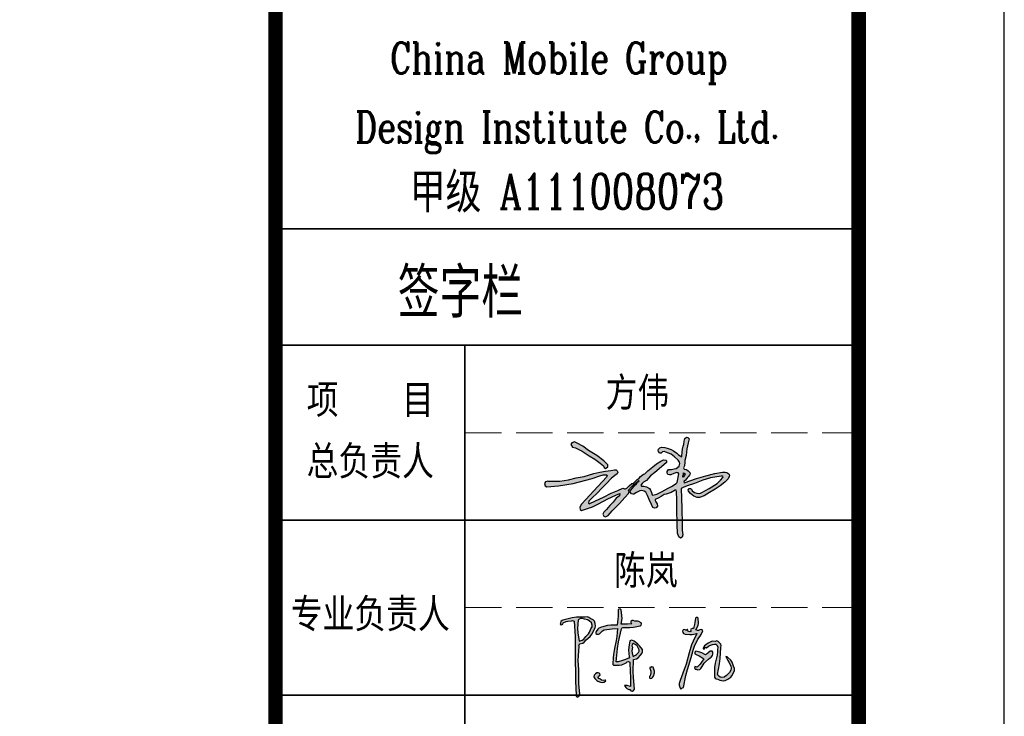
# Model space of a CAD drawing. Extents: x 797781 to 1255204, y 21234 to 1024248.
# Tile 113 of 256: x 1017712 to 1027845, y 69370 to 76541. Entities that reach past the tile are written whole.
import ezdxf
from ezdxf.enums import TextEntityAlignment as Align

# ---------------------------------------------------------------- set-up
doc = ezdxf.new("R2010")
doc.units = 0
doc.header["$LTSCALE"] = 1000
doc.header["$MEASUREMENT"] = 0
doc.linetypes.add('230303生产综合楼-平面图_t8$0$DASH', pattern=[0.35, 0.25, -0.1])
doc.layers.add('230303生产综合楼-平面图_t8$0$PUB_TITLE', color=4, linetype='Continuous')
doc.layers.add('230303生产综合楼-平面图_t8$0$不打印线', color=5, linetype='230303生产综合楼-平面图_t8$0$DASH', lineweight=0, plot=False)
for name, color, linetype, lineweight in [('230303生产综合楼-平面图_t8$0$图框', 4, 'Continuous', 35), ('A-ANNO-TEXT', 7, 'Continuous', 25), ('图框', 4, 'Continuous', 35)]:
    doc.layers.add(name, color=color, linetype=linetype, lineweight=lineweight)
doc.styles.add('-黑体', font='simhei.ttf', dxfattribs={"width": 0.8})
doc.styles.add('230303生产综合楼-平面图_t8$0$-黑体', font='simhei.ttf', dxfattribs={"width": 0.8})
doc.styles.add('230303生产综合楼-平面图_t8$0$TK', font='complex_.ttf', dxfattribs={"width": 0.75, "bigfont": 'china'})

# ---------------------------------------------------------------- blocks, each defined once
blk = doc.blocks.new('陈岚')
h = blk.add_hatch(color=256)
h.paths.add_polyline_path([(-3.976, 1.115), (-3.926, 1.233), (-3.919, 1.31), (-3.948, 1.435), (-3.991, 1.559), (-4.054, 1.625), (-4.177, 1.671), (-4.289, 1.741), (-4.366, 1.759), (-4.497, 1.747), (-4.936, 1.709), (-5.158, 1.666), (-5.58, 1.539), (-5.645, 1.504), (-5.677, 1.483), (-5.733, 1.435), (-5.745, 1.368), (-5.75, 1.335), (-5.761, 1.268), (-5.692, 1.257), (-5.632, 1.297), (-5.615, 1.365), (-5.457, 1.448), (-5.368, 1.477), (-5.191, 1.504), (-5.132, 1.517), (-5.098, 1.517), (-5.039, 1.504), (-4.944, 0.696), (-4.909, 0.289), (-4.865, -0.524), (-4.806, -1.258), (-4.774, -1.625), (-4.705, -2.358), (-4.696, -2.405), (-4.677, -2.431), (-4.636, -2.455), (-4.56, -2.411), (-4.525, -2.361), (-4.511, -2.274), (-4.592, -1.773), (-4.617, -1.518), (-4.636, -1.01), (-4.7, -0.536), (-4.714, -0.294), (-4.705, 0.185), (-4.718, 0.24), (-4.708, 0.281), (-4.67, 0.324), (-4.522, 0.374), (-4.447, 0.431), (-4.358, 0.56), (-4.165, 0.748), (-4.083, 0.868)])
h.paths.add_polyline_path([(-4.848, 1.127), (-4.837, 1.574), (-4.728, 1.649), (-4.639, 1.664), (-4.511, 1.629), (-4.35, 1.61), (-4.263, 1.571), (-4.143, 1.463), (-4.09, 1.352), (-4.09, 1.267), (-4.143, 1.157), (-4.205, 0.968), (-4.259, 0.874), (-4.393, 0.726), (-4.486, 0.589), (-4.56, 0.528), (-4.712, 0.462), (-4.822, 0.896)], flags=16)
h.paths.add_polyline_path([(-2.535, 1.294), (-2.511, 1.314), (-2.469, 1.324), (-2.114, 1.348), (-1.935, 1.379), (-1.593, 1.477), (-1.541, 1.508), (-1.524, 1.569), (-1.552, 1.622), (-1.671, 1.689), (-1.749, 1.707), (-1.885, 1.699), (-1.966, 1.724), (-2.025, 1.714), (-2.093, 1.664), (-2.081, 1.611), (-2.065, 1.583), (-2.024, 1.546), (-2.246, 1.523), (-2.357, 1.512), (-2.58, 1.49), (-2.557, 1.793), (-2.569, 1.951), (-2.635, 2.248), (-2.684, 2.285), (-2.751, 2.276), (-2.788, 2.227), (-2.769, 1.911), (-2.769, 1.751), (-2.788, 1.435), (-3.119, 1.408), (-3.286, 1.373), (-3.601, 1.268), (-3.728, 1.211), (-3.79, 1.154), (-3.858, 1.032), (-3.885, 0.982), (-3.871, 0.924), (-3.823, 0.893), (-3.741, 0.891), (-3.689, 0.914), (-3.635, 0.976), (-3.571, 1.054), (-3.532, 1.088), (-3.448, 1.143), (-3.175, 1.2), (-3.037, 1.223), (-2.76, 1.254), (-2.766, 0.83), (-2.786, 0.617), (-2.858, 0.199), (-2.884, -0.123), (-2.889, -0.285), (-2.885, -0.607), (-2.879, -0.646), (-2.855, -0.67), (-2.816, -0.677), (-2.557, -0.658), (-2.422, -0.62), (-2.191, -0.503), (-2.139, -0.451), (-2.078, -0.439), (-2.01, -0.468), (-1.956, -0.974), (-1.931, -1.226), (-1.885, -1.732), (-2.008, -1.695), (-2.076, -1.686), (-2.205, -1.691), (-2.138, -1.794), (-2.082, -1.84), (-1.968, -1.885), (-1.916, -1.891), (-1.885, -1.91), (-1.857, -1.955), (-1.777, -1.964), (-1.717, -1.934), (-1.677, -1.864), (-1.764, -1.248), (-1.795, -0.937), (-1.83, -0.315), (-1.664, -0.264), (-1.58, -0.204), (-1.475, -0.065), (-1.402, 0.039), (-1.38, 0.113), (-1.385, 0.24), (-1.554, 0.423), (-1.651, 0.505), (-1.857, 0.643), (-1.932, 0.686), (-1.993, 0.69), (-2.073, 0.657), (-2.11, 0.326), (-2.108, 0.154), (-2.066, -0.177), (-2.041, -0.199), (-2.044, -0.242), (-2.073, -0.26), (-2.292, -0.349), (-2.402, -0.393), (-2.621, -0.482), (-2.66, -0.482), (-2.68, -0.482), (-2.719, -0.482), (-2.692, 0.215), (-2.659, 0.565), (-2.552, 1.254)])
h.paths.add_polyline_path([(-1.941, 0.469), (-1.885, 0.532), (-1.743, 0.469), (-1.674, 0.408), (-1.593, 0.275), (-1.552, 0.205), (-1.548, 0.148), (-1.579, 0.073), (-1.677, -0.035), (-1.735, -0.084), (-1.857, -0.163), (-1.919, 0.023), (-1.932, 0.129), (-1.913, 0.324), (-1.95, 0.399)], flags=16)
h.paths.add_polyline_path([(-3.594, -1.302), (-3.537, -1.275), (-3.514, -1.213), (-3.538, -1.156), (-3.618, -1.115), (-3.694, -1.124), (-3.761, -1.184), (-3.823, -1.259), (-3.83, -1.342), (-3.781, -1.427), (-3.674, -1.52), (-3.606, -1.557), (-3.469, -1.594), (-3.363, -1.615), (-3.29, -1.598), (-3.205, -1.531), (-3.196, -1.51), (-3.21, -1.486), (-3.233, -1.482), (-3.342, -1.511), (-3.418, -1.498), (-3.51, -1.434), (-3.571, -1.418), (-3.606, -1.363)], flags=17)
h.paths.add_polyline_path([(-0.696, -0.847), (-0.753, -0.691), (-0.773, -0.641), (-0.846, -0.625), (-0.885, -0.663), (-0.913, -0.652), (-0.946, -0.674), (-0.947, -0.704), (-0.883, -0.854), (-0.872, -0.947), (-0.899, -1.107), (-0.941, -1.144), (-0.937, -1.214), (-0.892, -1.246), (-0.81, -1.223), (-0.766, -1.185), (-0.732, -1.107), (-0.691, -0.946)])
h.paths.add_polyline_path([(1.706, 1.407), (1.664, 1.458), (1.608, 1.473), (1.546, 1.449), (1.473, 1.41), (1.414, 1.408), (1.338, 1.442), (1.432, 1.67), (1.451, 1.808), (1.421, 2.053), (1.383, 2.097), (1.309, 2.094), (1.275, 2.046), (1.254, 1.828), (1.239, 1.72), (1.199, 1.504), (1.141, 1.498), (1.112, 1.489), (1.06, 1.463), (1.06, 1.422), (1.067, 1.4), (1.088, 1.365), (1.028, 1.325), (0.964, 1.328), (0.907, 1.372), (0.92, 1.398), (0.901, 1.433), (0.872, 1.435), (0.859, 1.4), (0.813, 1.386), (0.782, 1.407), (0.721, 1.417), (0.672, 1.393), (0.643, 1.338), (0.663, 1.255), (0.704, 1.209), (0.782, 1.178), (1.028, 1.18), (1.153, 1.194), (1.393, 1.247), (1.226, 0.851), (1.158, 0.644), (1.053, 0.226), (0.931, -0.374), (0.858, -0.672), (0.685, -1.26), (0.643, -1.41), (0.648, -1.504), (0.706, -1.649), (0.722, -1.669), (0.732, -1.678), (0.754, -1.691), (0.799, -1.65), (0.825, -1.633), (0.879, -1.607), (0.96, -0.968), (1.021, -0.649), (1.178, -0.024), (1.253, 0.381), (1.313, 0.582), (1.47, 0.963), (1.58, 1.131), (1.628, 1.222)])
h.paths.add_polyline_path([(2.216, 0.069), (2.283, 0.157), (2.298, 0.228), (2.301, 0.265), (2.296, 0.337), (2.247, 0.376), (2.205, 0.386), (2.144, 0.372), (2.055, 0.292), (2.01, 0.251), (1.921, 0.171), (1.717, 0.254), (1.61, 0.286), (1.393, 0.33), (1.348, 0.281), (1.362, 0.196), (1.421, 0.164), (1.595, 0.099), (1.679, 0.058), (1.838, -0.038), (1.738, -0.234), (1.675, -0.328), (1.532, -0.496), (1.477, -0.494), (1.449, -0.491), (1.393, -0.482), (1.384, -0.547), (1.426, -0.604), (1.491, -0.614), (1.516, -0.623), (1.528, -0.627), (1.553, -0.635), (1.664, -0.607), (1.725, -0.557), (1.775, -0.454), (1.88, -0.274), (1.944, -0.188), (2.088, -0.038), (2.176, 0.029)])
h.paths.add_polyline_path([(2.602, 0.844), (2.54, 0.912), (2.466, 0.93), (2.38, 0.9), (2.23, 0.897), (2.147, 0.869), (2.026, 0.782), (1.898, 0.701), (1.84, 0.638), (1.769, 0.504), (1.783, 0.474), (1.828, 0.466), (1.852, 0.49), (1.841, 0.524), (1.872, 0.563), (1.907, 0.56), (1.911, 0.538), (1.935, 0.523), (1.956, 0.532), (2.054, 0.636), (2.12, 0.679), (2.255, 0.726), (2.346, 0.761), (2.416, 0.753), (2.498, 0.699), (2.505, 0.668), (2.513, 0.653), (2.533, 0.629), (2.533, 0.457), (2.533, 0.371), (2.533, 0.199), (2.446, -0.233), (2.429, -0.459), (2.449, -0.899), (2.463, -0.973), (2.494, -1.015), (2.56, -1.052), (2.641, -1.054), (2.685, -1.066), (2.755, -1.107), (2.924, -1.123), (3.021, -1.103), (3.172, -1.024), (3.309, -0.916), (3.368, -0.838), (3.436, -0.677), (3.488, -0.548), (3.485, -0.453), (3.422, -0.329), (3.336, -0.129), (3.261, -0.032), (3.088, 0.101), (3.049, 0.128), (3.024, 0.137), (2.977, 0.143), (3.094, -0.046), (3.153, -0.14), (3.269, -0.329), (3.295, -0.464), (3.285, -0.546), (3.227, -0.67), (3.13, -0.78), (3.076, -0.832), (2.963, -0.927), (2.848, -0.963), (2.765, -0.951), (2.665, -0.885), (2.639, -0.858), (2.627, -0.844), (2.602, -0.816), (2.672, -0.252), (2.69, 0.033), (2.692, 0.601), (2.702, 0.705), (2.677, 0.772)])
for p, q in [((-2.751, 2.276), (-2.788, 2.227)), ((-2.788, 2.227), (-2.769, 1.911)), ((-2.684, 2.285), (-2.751, 2.276)), ((-2.635, 2.248), (-2.684, 2.285)), ((-2.569, 1.951), (-2.635, 2.248)), ((1.309, 2.094), (1.275, 2.046)), ((1.383, 2.097), (1.309, 2.094)), ((1.421, 2.053), (1.383, 2.097)), ((-5.158, 1.666), (-5.58, 1.539)), ((-4.936, 1.709), (-5.158, 1.666)), ((-4.497, 1.747), (-4.936, 1.709)), ((-4.837, 1.574), (-4.848, 1.127)), ((-4.728, 1.649), (-4.837, 1.574)), ((-4.639, 1.664), (-4.728, 1.649)), ((-4.511, 1.629), (-4.639, 1.664)), ((-4.35, 1.61), (-4.511, 1.629)), ((-4.366, 1.759), (-4.497, 1.747)), ((-4.289, 1.741), (-4.366, 1.759)), ((-4.263, 1.571), (-4.35, 1.61)), ((-4.177, 1.671), (-4.289, 1.741)), ((-4.143, 1.463), (-4.263, 1.571)), ((-4.054, 1.625), (-4.177, 1.671)), ((-3.991, 1.559), (-4.054, 1.625)), ((-3.948, 1.435), (-3.991, 1.559)), ((-2.769, 1.751), (-2.788, 1.435)), ((-2.769, 1.911), (-2.769, 1.751)), ((-2.58, 1.49), (-2.557, 1.793)), ((-2.557, 1.793), (-2.569, 1.951)), ((-2.024, 1.546), (-2.246, 1.523)), ((-2.025, 1.714), (-2.093, 1.664)), ((-2.093, 1.664), (-2.081, 1.611)), ((-2.081, 1.611), (-2.065, 1.583)), ((-2.065, 1.583), (-2.024, 1.546)), ((-1.966, 1.724), (-2.025, 1.714)), ((-1.885, 1.699), (-1.966, 1.724)), ((-1.749, 1.707), (-1.885, 1.699)), ((-1.671, 1.689), (-1.749, 1.707)), ((-1.552, 1.622), (-1.671, 1.689)), ((-1.524, 1.569), (-1.552, 1.622)), ((-1.541, 1.508), (-1.524, 1.569)), ((1.239, 1.72), (1.199, 1.504)), ((1.254, 1.828), (1.239, 1.72)), ((1.275, 2.046), (1.254, 1.828)), ((1.338, 1.442), (1.432, 1.67)), ((1.451, 1.808), (1.421, 2.053)), ((1.432, 1.67), (1.451, 1.808)), ((-5.75, 1.335), (-5.761, 1.268)), ((-5.761, 1.268), (-5.692, 1.257)), ((-5.745, 1.368), (-5.75, 1.335)), ((-5.733, 1.435), (-5.745, 1.368)), ((-5.677, 1.483), (-5.733, 1.435)), ((-5.692, 1.257), (-5.632, 1.297)), ((-5.645, 1.504), (-5.677, 1.483)), ((-5.58, 1.539), (-5.645, 1.504)), ((-5.632, 1.297), (-5.615, 1.365)), ((-5.615, 1.365), (-5.457, 1.448)), ((-5.457, 1.448), (-5.368, 1.477)), ((-5.368, 1.477), (-5.191, 1.504)), ((-5.191, 1.504), (-5.132, 1.517)), ((-5.132, 1.517), (-5.098, 1.517)), ((-5.098, 1.517), (-5.039, 1.504)), ((-5.039, 1.504), (-4.944, 0.696)), ((-4.848, 1.127), (-4.822, 0.896)), ((-4.205, 0.968), (-4.143, 1.157)), ((-4.09, 1.352), (-4.143, 1.463)), ((-4.143, 1.157), (-4.09, 1.267)), ((-4.09, 1.267), (-4.09, 1.352)), ((-4.083, 0.868), (-3.976, 1.115)), ((-3.976, 1.115), (-3.926, 1.233)), ((-3.919, 1.31), (-3.948, 1.435)), ((-3.926, 1.233), (-3.919, 1.31)), ((-3.858, 1.032), (-3.885, 0.982)), ((-3.79, 1.154), (-3.858, 1.032)), ((-3.728, 1.211), (-3.79, 1.154)), ((-3.601, 1.268), (-3.728, 1.211)), ((-3.635, 0.976), (-3.571, 1.054)), ((-3.286, 1.373), (-3.601, 1.268)), ((-3.571, 1.054), (-3.532, 1.088)), ((-3.532, 1.088), (-3.448, 1.143)), ((-3.448, 1.143), (-3.175, 1.2)), ((-3.119, 1.408), (-3.286, 1.373)), ((-3.175, 1.2), (-3.037, 1.223)), ((-2.788, 1.435), (-3.119, 1.408)), ((-3.037, 1.223), (-2.76, 1.254)), ((-2.76, 1.254), (-2.766, 0.83)), ((-2.659, 0.565), (-2.552, 1.254)), ((-2.357, 1.512), (-2.58, 1.49)), ((-2.552, 1.254), (-2.535, 1.294)), ((-2.535, 1.294), (-2.511, 1.314)), ((-2.511, 1.314), (-2.469, 1.324)), ((-2.469, 1.324), (-2.114, 1.348)), ((-2.246, 1.523), (-2.357, 1.512)), ((-2.114, 1.348), (-1.935, 1.379)), ((-1.935, 1.379), (-1.593, 1.477)), ((-1.593, 1.477), (-1.541, 1.508)), ((0.672, 1.393), (0.643, 1.338)), ((0.643, 1.338), (0.663, 1.255)), ((0.663, 1.255), (0.704, 1.209)), ((0.721, 1.417), (0.672, 1.393)), ((0.704, 1.209), (0.782, 1.178)), ((0.782, 1.407), (0.721, 1.417)), ((0.813, 1.386), (0.782, 1.407)), ((0.782, 1.178), (1.028, 1.18)), ((0.859, 1.4), (0.813, 1.386)), ((0.872, 1.435), (0.859, 1.4)), ((0.901, 1.433), (0.872, 1.435)), ((0.92, 1.398), (0.901, 1.433)), ((0.907, 1.372), (0.92, 1.398)), ((0.964, 1.328), (0.907, 1.372)), ((1.028, 1.325), (0.964, 1.328)), ((1.088, 1.365), (1.028, 1.325)), ((1.028, 1.18), (1.153, 1.194)), ((1.112, 1.489), (1.06, 1.463)), ((1.06, 1.463), (1.06, 1.422)), ((1.06, 1.422), (1.067, 1.4)), ((1.067, 1.4), (1.088, 1.365)), ((1.141, 1.498), (1.112, 1.489)), ((1.199, 1.504), (1.141, 1.498)), ((1.153, 1.194), (1.393, 1.247)), ((1.393, 1.247), (1.226, 0.851)), ((1.414, 1.408), (1.338, 1.442)), ((1.473, 1.41), (1.414, 1.408)), ((1.47, 0.963), (1.58, 1.131)), ((1.546, 1.449), (1.473, 1.41)), ((1.608, 1.473), (1.546, 1.449)), ((1.58, 1.131), (1.628, 1.222)), ((1.664, 1.458), (1.608, 1.473)), ((1.628, 1.222), (1.706, 1.407)), ((1.706, 1.407), (1.664, 1.458)), ((-4.944, 0.696), (-4.909, 0.289)), ((-4.822, 0.896), (-4.712, 0.462)), ((-4.712, 0.462), (-4.56, 0.528)), ((-4.56, 0.528), (-4.486, 0.589)), ((-4.486, 0.589), (-4.393, 0.726)), ((-4.447, 0.431), (-4.358, 0.56)), ((-4.393, 0.726), (-4.259, 0.874)), ((-4.358, 0.56), (-4.165, 0.748)), ((-4.259, 0.874), (-4.205, 0.968)), ((-4.165, 0.748), (-4.083, 0.868)), ((-3.885, 0.982), (-3.871, 0.924)), ((-3.871, 0.924), (-3.823, 0.893)), ((-3.823, 0.893), (-3.741, 0.891)), ((-3.741, 0.891), (-3.689, 0.914)), ((-3.689, 0.914), (-3.635, 0.976)), ((-2.786, 0.617), (-2.858, 0.199)), ((-2.766, 0.83), (-2.786, 0.617)), ((-2.692, 0.215), (-2.659, 0.565)), ((-2.073, 0.657), (-2.11, 0.326)), ((-1.993, 0.69), (-2.073, 0.657)), ((-1.932, 0.686), (-1.993, 0.69)), ((-1.885, 0.532), (-1.941, 0.469)), ((-1.857, 0.643), (-1.932, 0.686)), ((-1.743, 0.469), (-1.885, 0.532)), ((-1.651, 0.505), (-1.857, 0.643)), ((1.158, 0.644), (1.053, 0.226)), ((1.226, 0.851), (1.158, 0.644)), ((1.253, 0.381), (1.313, 0.582)), ((1.313, 0.582), (1.47, 0.963)), ((1.84, 0.638), (1.769, 0.504)), ((1.898, 0.701), (1.84, 0.638)), ((1.841, 0.524), (1.872, 0.563)), ((1.852, 0.49), (1.841, 0.524)), ((1.872, 0.563), (1.907, 0.56)), ((2.026, 0.782), (1.898, 0.701)), ((1.907, 0.56), (1.911, 0.538)), ((1.911, 0.538), (1.935, 0.523)), ((1.935, 0.523), (1.956, 0.532)), ((1.956, 0.532), (2.054, 0.636)), ((2.147, 0.869), (2.026, 0.782)), ((2.054, 0.636), (2.12, 0.679)), ((2.12, 0.679), (2.255, 0.726)), ((2.23, 0.897), (2.147, 0.869)), ((2.38, 0.9), (2.23, 0.897)), ((2.255, 0.726), (2.346, 0.761)), ((2.346, 0.761), (2.416, 0.753)), ((2.466, 0.93), (2.38, 0.9)), ((2.416, 0.753), (2.498, 0.699)), ((2.54, 0.912), (2.466, 0.93)), ((2.498, 0.699), (2.505, 0.668)), ((2.505, 0.668), (2.513, 0.653)), ((2.513, 0.653), (2.533, 0.629)), ((2.533, 0.629), (2.533, 0.457)), ((2.602, 0.844), (2.54, 0.912)), ((2.677, 0.772), (2.602, 0.844)), ((2.702, 0.705), (2.677, 0.772)), ((2.69, 0.033), (2.692, 0.601)), ((2.692, 0.601), (2.702, 0.705)), ((-4.909, 0.289), (-4.865, -0.524)), ((-4.718, 0.24), (-4.708, 0.281)), ((-4.705, 0.185), (-4.718, 0.24)), ((-4.714, -0.294), (-4.705, 0.185)), ((-4.708, 0.281), (-4.67, 0.324)), ((-4.67, 0.324), (-4.522, 0.374)), ((-4.522, 0.374), (-4.447, 0.431)), ((-2.858, 0.199), (-2.884, -0.123)), ((-2.719, -0.482), (-2.692, 0.215)), ((-2.11, 0.326), (-2.108, 0.154)), ((-2.108, 0.154), (-2.066, -0.177)), ((-1.941, 0.469), (-1.95, 0.399)), ((-1.95, 0.399), (-1.913, 0.324)), ((-1.913, 0.324), (-1.932, 0.129)), ((-1.932, 0.129), (-1.919, 0.023)), ((-1.919, 0.023), (-1.857, -0.163)), ((-1.674, 0.408), (-1.743, 0.469)), ((-1.677, -0.035), (-1.579, 0.073)), ((-1.593, 0.275), (-1.674, 0.408)), ((-1.554, 0.423), (-1.651, 0.505)), ((-1.552, 0.205), (-1.593, 0.275)), ((-1.579, 0.073), (-1.548, 0.148)), ((-1.385, 0.24), (-1.554, 0.423)), ((-1.548, 0.148), (-1.552, 0.205)), ((-1.475, -0.065), (-1.402, 0.039)), ((-1.402, 0.039), (-1.38, 0.113)), ((-1.38, 0.113), (-1.385, 0.24)), ((1.053, 0.226), (0.931, -0.374)), ((1.178, -0.024), (1.253, 0.381)), ((1.393, 0.33), (1.348, 0.281)), ((1.348, 0.281), (1.362, 0.196)), ((1.362, 0.196), (1.421, 0.164)), ((1.61, 0.286), (1.393, 0.33)), ((1.421, 0.164), (1.595, 0.099)), ((1.595, 0.099), (1.679, 0.058)), ((1.717, 0.254), (1.61, 0.286)), ((1.679, 0.058), (1.838, -0.038)), ((1.921, 0.171), (1.717, 0.254)), ((1.769, 0.504), (1.783, 0.474)), ((1.783, 0.474), (1.828, 0.466)), ((1.828, 0.466), (1.852, 0.49)), ((2.01, 0.251), (1.921, 0.171)), ((2.055, 0.292), (2.01, 0.251)), ((2.144, 0.372), (2.055, 0.292)), ((2.088, -0.038), (2.176, 0.029)), ((2.205, 0.386), (2.144, 0.372)), ((2.176, 0.029), (2.216, 0.069)), ((2.247, 0.376), (2.205, 0.386)), ((2.216, 0.069), (2.283, 0.157)), ((2.296, 0.337), (2.247, 0.376)), ((2.283, 0.157), (2.298, 0.228)), ((2.301, 0.265), (2.296, 0.337)), ((2.298, 0.228), (2.301, 0.265)), ((2.533, 0.199), (2.446, -0.233)), ((2.533, 0.457), (2.533, 0.371)), ((2.533, 0.371), (2.533, 0.199)), ((2.672, -0.252), (2.69, 0.033)), ((3.024, 0.137), (2.977, 0.143)), ((2.977, 0.143), (3.094, -0.046)), ((3.049, 0.128), (3.024, 0.137)), ((3.088, 0.101), (3.049, 0.128)), ((3.261, -0.032), (3.088, 0.101)), ((-4.7, -0.536), (-4.714, -0.294)), ((-2.884, -0.123), (-2.889, -0.285)), ((-2.889, -0.285), (-2.885, -0.607)), ((-2.68, -0.482), (-2.719, -0.482)), ((-2.66, -0.482), (-2.68, -0.482)), ((-2.621, -0.482), (-2.66, -0.482)), ((-2.402, -0.393), (-2.621, -0.482)), ((-2.422, -0.62), (-2.191, -0.503)), ((-2.292, -0.349), (-2.402, -0.393)), ((-2.073, -0.26), (-2.292, -0.349)), ((-2.191, -0.503), (-2.139, -0.451)), ((-2.139, -0.451), (-2.078, -0.439)), ((-2.078, -0.439), (-2.01, -0.468)), ((-2.044, -0.242), (-2.073, -0.26)), ((-2.066, -0.177), (-2.041, -0.199)), ((-2.041, -0.199), (-2.044, -0.242)), ((-2.01, -0.468), (-1.956, -0.974)), ((-1.857, -0.163), (-1.735, -0.084)), ((-1.83, -0.315), (-1.664, -0.264)), ((-1.795, -0.937), (-1.83, -0.315)), ((-1.735, -0.084), (-1.677, -0.035)), ((-1.664, -0.264), (-1.58, -0.204)), ((-1.58, -0.204), (-1.475, -0.065)), ((0.931, -0.374), (0.858, -0.672)), ((1.021, -0.649), (1.178, -0.024)), ((1.393, -0.482), (1.384, -0.547)), ((1.449, -0.491), (1.393, -0.482)), ((1.477, -0.494), (1.449, -0.491)), ((1.532, -0.496), (1.477, -0.494)), ((1.675, -0.328), (1.532, -0.496)), ((1.738, -0.234), (1.675, -0.328)), ((1.725, -0.557), (1.775, -0.454)), ((1.838, -0.038), (1.738, -0.234)), ((1.775, -0.454), (1.88, -0.274)), ((1.88, -0.274), (1.944, -0.188)), ((1.944, -0.188), (2.088, -0.038)), ((2.446, -0.233), (2.429, -0.459)), ((2.429, -0.459), (2.449, -0.899)), ((2.602, -0.816), (2.672, -0.252)), ((3.094, -0.046), (3.153, -0.14)), ((3.153, -0.14), (3.269, -0.329)), ((3.336, -0.129), (3.261, -0.032)), ((3.269, -0.329), (3.295, -0.464)), ((3.295, -0.464), (3.285, -0.546)), ((3.422, -0.329), (3.336, -0.129)), ((3.485, -0.453), (3.422, -0.329)), ((3.488, -0.548), (3.485, -0.453)), ((-4.865, -0.524), (-4.806, -1.258)), ((-4.636, -1.01), (-4.7, -0.536)), ((-4.617, -1.518), (-4.636, -1.01)), ((-2.885, -0.607), (-2.879, -0.646)), ((-2.879, -0.646), (-2.855, -0.67)), ((-2.855, -0.67), (-2.816, -0.677)), ((-2.816, -0.677), (-2.557, -0.658)), ((-2.557, -0.658), (-2.422, -0.62)), ((-1.956, -0.974), (-1.931, -1.226)), ((-1.764, -1.248), (-1.795, -0.937)), ((-0.946, -0.674), (-0.947, -0.704)), ((-0.947, -0.704), (-0.883, -0.854)), ((-0.913, -0.652), (-0.946, -0.674)), ((-0.885, -0.663), (-0.913, -0.652)), ((-0.872, -0.947), (-0.899, -1.107)), ((-0.846, -0.625), (-0.885, -0.663)), ((-0.883, -0.854), (-0.872, -0.947)), ((-0.773, -0.641), (-0.846, -0.625)), ((-0.753, -0.691), (-0.773, -0.641)), ((-0.696, -0.847), (-0.753, -0.691)), ((-0.732, -1.107), (-0.691, -0.946)), ((-0.691, -0.946), (-0.696, -0.847)), ((0.858, -0.672), (0.685, -1.26)), ((0.879, -1.607), (0.96, -0.968)), ((0.96, -0.968), (1.021, -0.649)), ((1.384, -0.547), (1.426, -0.604)), ((1.426, -0.604), (1.491, -0.614)), ((1.491, -0.614), (1.516, -0.623)), ((1.516, -0.623), (1.528, -0.627)), ((1.528, -0.627), (1.553, -0.635)), ((1.553, -0.635), (1.664, -0.607)), ((1.664, -0.607), (1.725, -0.557)), ((2.449, -0.899), (2.463, -0.973)), ((2.463, -0.973), (2.494, -1.015)), ((2.494, -1.015), (2.56, -1.052)), ((2.627, -0.844), (2.602, -0.816)), ((2.639, -0.858), (2.627, -0.844)), ((2.665, -0.885), (2.639, -0.858)), ((2.765, -0.951), (2.665, -0.885)), ((2.848, -0.963), (2.765, -0.951)), ((2.963, -0.927), (2.848, -0.963)), ((3.076, -0.832), (2.963, -0.927)), ((3.021, -1.103), (3.172, -1.024)), ((3.13, -0.78), (3.076, -0.832)), ((3.227, -0.67), (3.13, -0.78)), ((3.172, -1.024), (3.309, -0.916)), ((3.285, -0.546), (3.227, -0.67)), ((3.309, -0.916), (3.368, -0.838)), ((3.368, -0.838), (3.436, -0.677)), ((3.436, -0.677), (3.488, -0.548)), ((-4.806, -1.258), (-4.774, -1.625)), ((-4.592, -1.773), (-4.617, -1.518)), ((-3.823, -1.259), (-3.83, -1.342)), ((-3.83, -1.342), (-3.781, -1.427)), ((-3.761, -1.184), (-3.823, -1.259)), ((-3.781, -1.427), (-3.674, -1.52)), ((-3.694, -1.124), (-3.761, -1.184)), ((-3.618, -1.115), (-3.694, -1.124)), ((-3.674, -1.52), (-3.606, -1.557)), ((-3.538, -1.156), (-3.618, -1.115)), ((-3.606, -1.363), (-3.594, -1.302)), ((-3.571, -1.418), (-3.606, -1.363)), ((-3.594, -1.302), (-3.537, -1.275)), ((-3.51, -1.434), (-3.571, -1.418)), ((-3.514, -1.213), (-3.538, -1.156)), ((-3.537, -1.275), (-3.514, -1.213)), ((-3.418, -1.498), (-3.51, -1.434)), ((-3.342, -1.511), (-3.418, -1.498)), ((-3.233, -1.482), (-3.342, -1.511)), ((-3.29, -1.598), (-3.205, -1.531)), ((-3.21, -1.486), (-3.233, -1.482)), ((-3.196, -1.51), (-3.21, -1.486)), ((-3.205, -1.531), (-3.196, -1.51)), ((-1.931, -1.226), (-1.885, -1.732)), ((-1.677, -1.864), (-1.764, -1.248)), ((-0.899, -1.107), (-0.941, -1.144)), ((-0.941, -1.144), (-0.937, -1.214)), ((-0.937, -1.214), (-0.892, -1.246)), ((-0.892, -1.246), (-0.81, -1.223)), ((-0.81, -1.223), (-0.766, -1.185)), ((-0.766, -1.185), (-0.732, -1.107)), ((0.685, -1.26), (0.643, -1.41)), ((0.643, -1.41), (0.648, -1.504)), ((0.648, -1.504), (0.706, -1.649)), ((2.56, -1.052), (2.641, -1.054)), ((2.641, -1.054), (2.685, -1.066)), ((2.685, -1.066), (2.755, -1.107)), ((2.755, -1.107), (2.924, -1.123)), ((2.924, -1.123), (3.021, -1.103)), ((-4.774, -1.625), (-4.705, -2.358)), ((-4.511, -2.274), (-4.592, -1.773)), ((-3.606, -1.557), (-3.469, -1.594)), ((-3.469, -1.594), (-3.363, -1.615)), ((-3.363, -1.615), (-3.29, -1.598)), ((-2.076, -1.686), (-2.205, -1.691)), ((-2.205, -1.691), (-2.138, -1.794)), ((-2.138, -1.794), (-2.082, -1.84)), ((-2.082, -1.84), (-1.968, -1.885)), ((-2.008, -1.695), (-2.076, -1.686)), ((-1.885, -1.732), (-2.008, -1.695)), ((-1.968, -1.885), (-1.916, -1.891)), ((-1.916, -1.891), (-1.885, -1.91)), ((-1.885, -1.91), (-1.857, -1.955)), ((-1.857, -1.955), (-1.777, -1.964)), ((-1.777, -1.964), (-1.717, -1.934)), ((-1.717, -1.934), (-1.677, -1.864)), ((0.706, -1.649), (0.722, -1.669)), ((0.722, -1.669), (0.732, -1.678)), ((0.732, -1.678), (0.754, -1.691)), ((0.754, -1.691), (0.799, -1.65)), ((0.799, -1.65), (0.825, -1.633)), ((0.825, -1.633), (0.879, -1.607)), ((-4.705, -2.358), (-4.696, -2.405)), ((-4.696, -2.405), (-4.677, -2.431)), ((-4.677, -2.431), (-4.636, -2.455)), ((-4.636, -2.455), (-4.56, -2.411)), ((-4.56, -2.411), (-4.525, -2.361)), ((-4.525, -2.361), (-4.511, -2.274))]:
    blk.add_line(p, q)
blk = doc.blocks.new('A$C3A5648CE')
h = blk.add_hatch(color=256)
h.paths.add_polyline_path([(2173, 1518), (2137, 1531), (2106, 1542), (2064, 1554), (2004, 1559), (1979, 1548), (1957, 1529), (1950, 1510), (1954, 1489), (1974, 1463), (1986, 1457), (2003, 1455), (2024, 1478), (2050, 1484), (2080, 1476), (2127, 1459), (2172, 1438), (2232, 1396), (2293, 1337), (2318, 1303), (2321, 1283), (2310, 1237), (2258, 1194), (2223, 1188), (2180, 1178), (2165, 1180), (2129, 1180), (2104, 1146), (2104, 1112), (2113, 1094), (2145, 1086), (2166, 1088), (2218, 1107), (2269, 1124), (2295, 1119), (2302, 1103), (2278, 957), (2258, 937), (2176, 885), (2120, 856), (2018, 800), (1927, 754), (1859, 737), (1846, 745), (1836, 785), (1820, 825), (1802, 850), (1751, 880), (1706, 889), (1663, 894), (1655, 908), (1676, 935), (1700, 958), (1750, 987), (1818, 1071), (1890, 1128), (2047, 1256), (2093, 1295), (2093, 1324), (2079, 1338), (2041, 1342), (1996, 1319), (1919, 1273), (1858, 1224), (1774, 1155), (1723, 1102), (1696, 1095), (1646, 1056), (1622, 1030), (1585, 1003), (1540, 955), (1520, 935), (1499, 936), (1455, 899), (1410, 858), (1390, 847), (1375, 848), (1360, 852), (1341, 855), (1258, 819), (1143, 774), (1010, 704), (874, 639), (765, 591), (752, 602), (762, 635), (811, 688), (907, 779), (980, 854), (1062, 939), (1144, 1025), (1204, 1076), (1247, 1103), (1256, 1130), (1247, 1152), (1231, 1170), (1199, 1169), (1135, 1163), (1047, 1149), (948, 1131), (846, 1108), (682, 1059), (541, 1032), (414, 1000), (261, 979), (148, 975), (58, 980), (16, 968), (0, 938), (11, 896), (38, 880), (240, 900), (493, 938), (816, 1024), (950, 1071), (1005, 1085), (1061, 1086), (1077, 1075), (1063, 1048), (849, 810), (708, 665), (633, 584), (610, 544), (605, 528), (614, 493), (633, 475), (823, 535), (929, 588), (1084, 673), (1223, 738), (1265, 756), (1294, 763), (1285, 727), (1232, 685), (1178, 619), (1120, 559), (1065, 492), (1019, 444), (1002, 409), (1017, 379), (1044, 368), (1091, 387), (1162, 470), (1288, 596), (1377, 695), (1441, 767), (1450, 807), (1436, 820), (1497, 887), (1535, 920), (1581, 963), (1611, 981), (1621, 984), (1618, 972), (1598, 961), (1576, 930), (1538, 898), (1513, 862), (1478, 818), (1471, 787), (1493, 760), (1515, 754), (1535, 752), (1576, 785), (1637, 811), (1665, 818), (1710, 807), (1739, 790), (1766, 733), (1796, 664), (1835, 576), (1858, 525), (1886, 513), (1914, 518), (1940, 546), (1933, 589), (1912, 623), (1897, 645), (1901, 661), (1911, 668), (1948, 687), (2002, 712), (2055, 747), (2088, 754), (2171, 784), (2243, 824), (2258, 825), (2263, 802), (2262, 774), (2271, 685), (2271, 503), (2276, 228), (2279, 84), (2307, 20), (2330, 0), (2364, 17), (2370, 57), (2360, 135), (2359, 241), (2353, 512), (2343, 853), (2381, 867), (2447, 896), (2573, 940), (2715, 995), (2848, 1034), (3029, 1063), (3052, 1062), (3062, 1056), (3061, 1041), (3016, 993), (2959, 936), (2826, 849), (2701, 784), (2663, 767), (2614, 771), (2574, 783), (2534, 812), (2524, 838), (2507, 853), (2482, 850), (2465, 830), (2470, 806), (2505, 764), (2559, 718), (2620, 695), (2661, 695), (2737, 725), (2832, 785), (2930, 839), (3013, 895), (3092, 962), (3149, 1020), (3169, 1055), (3175, 1082), (3162, 1105), (3130, 1126), (3101, 1132), (3052, 1131), (2921, 1109), (2766, 1070), (2606, 1024), (2397, 950), (2389, 962), (2398, 976), (2417, 995), (2450, 1038), (2474, 1064), (2489, 1083), (2496, 1105), (2490, 1127), (2478, 1144), (2465, 1153), (2435, 1175), (2396, 1186), (2386, 1207), (2400, 1241), (2405, 1303), (2407, 1334), (2432, 1420), (2441, 1532), (2467, 1637), (2479, 1706), (2459, 1728), (2436, 1730), (2405, 1712), (2395, 1662), (2391, 1605), (2381, 1576), (2367, 1524), (2360, 1473), (2356, 1409), (2350, 1396), (2341, 1398), (2325, 1411), (2300, 1431), (2268, 1460), (2213, 1499)])
h.paths.add_polyline_path([(2384, 1120), (2410, 1102), (2399, 1074), (2384, 1049), (2372, 1046), (2374, 1062), (2383, 1095), (2384, 1106)], flags=16)
h.paths.add_polyline_path([(1020, 1328), (897, 1415), (753, 1506), (656, 1576), (559, 1632), (515, 1654), (468, 1635), (453, 1607), (480, 1563), (532, 1550), (646, 1491), (764, 1410), (863, 1355), (955, 1287), (1011, 1242), (1024, 1213), (1049, 1196), (1086, 1224), (1088, 1256)], flags=17)
for points in [[(58, 980), (148, 975), (261, 979), (414, 1000), (541, 1032), (682, 1059), (846, 1108), (948, 1131), (1047, 1149), (1135, 1163), (1199, 1169), (1231, 1170), (1247, 1152), (1256, 1130), (1247, 1103), (1204, 1076), (1144, 1025), (1062, 939), (980, 854), (907, 779), (811, 688), (762, 635), (752, 602), (765, 591), (874, 639), (1010, 704), (1143, 774), (1258, 819), (1341, 855), (1360, 852), (1375, 848), (1390, 847), (1410, 858), (1455, 899), (1499, 936), (1520, 935), (1540, 955), (1585, 1003), (1622, 1030), (1646, 1056), (1696, 1095), (1723, 1102), (1774, 1155), (1858, 1224), (1919, 1273), (1996, 1319), (2041, 1342), (2079, 1338), (2093, 1324), (2093, 1295), (2047, 1256), (1890, 1128), (1818, 1071), (1750, 987), (1700, 958), (1676, 935), (1655, 908), (1663, 894), (1706, 889), (1751, 880), (1802, 850), (1820, 825), (1836, 785), (1846, 745), (1859, 737), (1927, 754), (2018, 800), (2120, 856), (2176, 885), (2258, 937), (2278, 957), (2302, 1103), (2295, 1119), (2269, 1124), (2218, 1107), (2166, 1088), (2145, 1086), (2113, 1094), (2104, 1112), (2104, 1146), (2129, 1180), (2165, 1180), (2180, 1178), (2223, 1188), (2258, 1194), (2310, 1237), (2321, 1283), (2318, 1303), (2293, 1337), (2232, 1396), (2172, 1438), (2127, 1459), (2080, 1476), (2050, 1484), (2024, 1478), (2003, 1455), (1986, 1457), (1974, 1463), (1954, 1489), (1950, 1510), (1957, 1529), (1979, 1548), (2004, 1559), (2064, 1554), (2106, 1542), (2137, 1531), (2173, 1518), (2213, 1499), (2268, 1460), (2300, 1431), (2325, 1411), (2341, 1398), (2350, 1396), (2356, 1409), (2360, 1473), (2367, 1524), (2381, 1576), (2391, 1605), (2395, 1662), (2405, 1712), (2436, 1730), (2459, 1728), (2479, 1706), (2467, 1637), (2441, 1532), (2432, 1420), (2407, 1334), (2405, 1303), (2400, 1241), (2386, 1207), (2396, 1186), (2435, 1175), (2465, 1153), (2478, 1144), (2490, 1127), (2496, 1105), (2489, 1083), (2474, 1064), (2450, 1038), (2417, 995), (2398, 976), (2389, 962), (2397, 950), (2606, 1024), (2766, 1070), (2921, 1109), (3052, 1131), (3101, 1132), (3130, 1126), (3162, 1105), (3175, 1082), (3169, 1055), (3149, 1020), (3092, 962), (3013, 895), (2930, 839), (2832, 785), (2737, 725), (2661, 695), (2620, 695), (2559, 718), (2505, 764), (2470, 806), (2465, 830), (2482, 850), (2507, 853), (2524, 838), (2534, 812), (2574, 783), (2614, 771), (2663, 767), (2701, 784), (2826, 849), (2959, 936), (3016, 993), (3061, 1041), (3062, 1056), (3052, 1062), (3029, 1063), (2848, 1034), (2715, 995), (2573, 940), (2447, 896), (2381, 867), (2343, 853), (2353, 512), (2359, 241), (2360, 135), (2370, 57), (2364, 17), (2330, 0), (2307, 20), (2279, 84), (2276, 228), (2271, 503), (2271, 685), (2262, 774), (2263, 802), (2258, 825), (2243, 824), (2171, 784), (2088, 754), (2055, 747), (2002, 712), (1948, 687), (1911, 668), (1901, 661), (1897, 645), (1912, 623), (1933, 589), (1940, 546), (1914, 518), (1886, 513), (1858, 525), (1835, 576), (1796, 664), (1766, 733), (1739, 790), (1710, 807), (1665, 818), (1637, 811), (1576, 785), (1535, 752), (1515, 754), (1493, 760), (1471, 787), (1478, 818), (1513, 862), (1538, 898), (1576, 930), (1598, 961), (1618, 972), (1621, 984), (1611, 981)], [(58, 980), (16, 968), (0, 938), (11, 896), (38, 880), (240, 900), (493, 938), (816, 1024), (950, 1071), (1005, 1085), (1061, 1086), (1077, 1075), (1063, 1048), (849, 810), (708, 665), (633, 584), (610, 544), (605, 528), (614, 493), (633, 475), (823, 535), (929, 588), (1084, 673), (1223, 738), (1265, 756), (1294, 763), (1285, 727), (1232, 685), (1178, 619), (1120, 559), (1065, 492), (1019, 444), (1002, 409), (1017, 379), (1044, 368), (1091, 387), (1162, 470), (1288, 596), (1377, 695), (1441, 767), (1450, 807), (1436, 820), (1497, 887), (1535, 920), (1581, 963), (1611, 981)], [(2384, 1120), (2410, 1102), (2399, 1074), (2384, 1049), (2372, 1046), (2374, 1062), (2383, 1095), (2384, 1106), (2384, 1120)]]:
    blk.add_lwpolyline(points)
blk.add_lwpolyline([(515, 1654), (468, 1635), (453, 1607), (480, 1563), (532, 1550), (646, 1491), (764, 1410), (863, 1355), (955, 1287), (1011, 1242), (1024, 1213), (1049, 1196), (1086, 1224), (1088, 1256), (1020, 1328), (897, 1415), (753, 1506), (656, 1576), (559, 1632)], close=True)
blk = doc.blocks.new('230303生产综合楼-平面图_t8$0$图签')
at = {"layer": '230303生产综合楼-平面图_t8$0$不打印线', "linetype": '230303生产综合楼-平面图_t8$0$DASH'}
for p, q in [((-2700, 20500), (0, 20500)), ((-2700, 19300), (0, 19300))]:
    blk.add_line(p, q, dxfattribs=at)
at = {"layer": '230303生产综合楼-平面图_t8$0$图框', "color": 4}
blk.add_line((-4000, 21900), (0, 21900), dxfattribs=at)
at = {"layer": '230303生产综合楼-平面图_t8$0$图框', "linetype": 'Continuous'}
for p, q in [((-4000, 21100), (0, 21100)), ((-2700, 15100), (-2700, 21100)), ((-4000, 19900), (0, 19900)), ((-4000, 18700), (0, 18700))]:
    blk.add_line(p, q, dxfattribs=at)
at = {"xscale": 0.3999999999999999, "yscale": 0.3999999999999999, "zscale": 0.3999999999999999}
blk.add_blockref('A$C3A5648CE', (-2154.6, 19776.8), dxfattribs=at)
at = {"layer": 'A-ANNO-TEXT', "xscale": 131.2199999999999, "yscale": 131.2199999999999, "zscale": 131.2199999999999, "rotation": 356.3976698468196}
blk.add_blockref('陈岚', (-1302.6, 18969.6, 1526.9), dxfattribs=at)
at = {"layer": '230303生产综合楼-平面图_t8$0$图框', "color": 4, "style": '230303生产综合楼-平面图_t8$0$TK', "width": 0.75}
for s, height, p in [('China Mobile Group ', 213.333, (-2000, 22964.7)), ('Design Institute Co., Ltd.', 213.333, (-2000, 22491.3)), ('甲级 A111008073', 240, (-2000, 22037.7))]:
    blk.add_text(s, height=height, dxfattribs=at).set_placement(p, align=Align.CENTER)
at = {"layer": '230303生产综合楼-平面图_t8$0$图框', "style": '230303生产综合楼-平面图_t8$0$-黑体', "width": 0.7}
blk.add_text('签字栏', height=300, dxfattribs=at).set_placement((-3161.2, 21322.2))
at = {"layer": '230303生产综合楼-平面图_t8$0$图框', "style": '230303生产综合楼-平面图_t8$0$-黑体', "width": 0.8}
for s, p in [('项    目', (-3350, 20629.4)), ('总负责人', (-3350, 20207.4)), ('专业负责人', (-3350, 19159.4))]:
    blk.add_text(s, height=200, dxfattribs=at).set_placement(p, align=Align.CENTER)
at = {"layer": '图框', "style": '-黑体', "width": 0.8}
for s, p in [('方伟', (-1735.3, 20678.2, 1526.9)), ('陈岚', (-1677.1, 19457.6, 1526.9))]:
    blk.add_text(s, height=200, dxfattribs=at).set_placement(p)

msp = doc.modelspace()

# ---------------------------------------------------------------- linework, layer by layer
at = {"layer": '230303生产综合楼-平面图_t8$0$PUB_TITLE'}
msp.add_lwpolyline([(838694.8, 40038.8), (1027844.8, 40038.8), (1027844.8, 129138.8), (838694.8, 129138.8)], close=True, dxfattribs=at)
at = {"layer": '230303生产综合楼-平面图_t8$0$PUB_TITLE', "const_width": 150}
msp.add_lwpolyline([(842444.8, 41538.8), (1026344.8, 41538.8), (1026344.8, 127638.8), (842444.8, 127638.8)], close=True, dxfattribs=at)
at = {"layer": '230303生产综合楼-平面图_t8$0$图框', "const_width": 150}
msp.add_lwpolyline([(1020344.8, 127638.8), (1020344.8, 41538.8)], dxfattribs=at)

# ---------------------------------------------------------------- block references
at = {"xscale": 1.5, "yscale": 1.5, "zscale": 1.5}
msp.add_blockref('230303生产综合楼-平面图_t8$0$图签', (1026344.8, 41538.8), dxfattribs=at)

doc.saveas('drawing.dxf')
